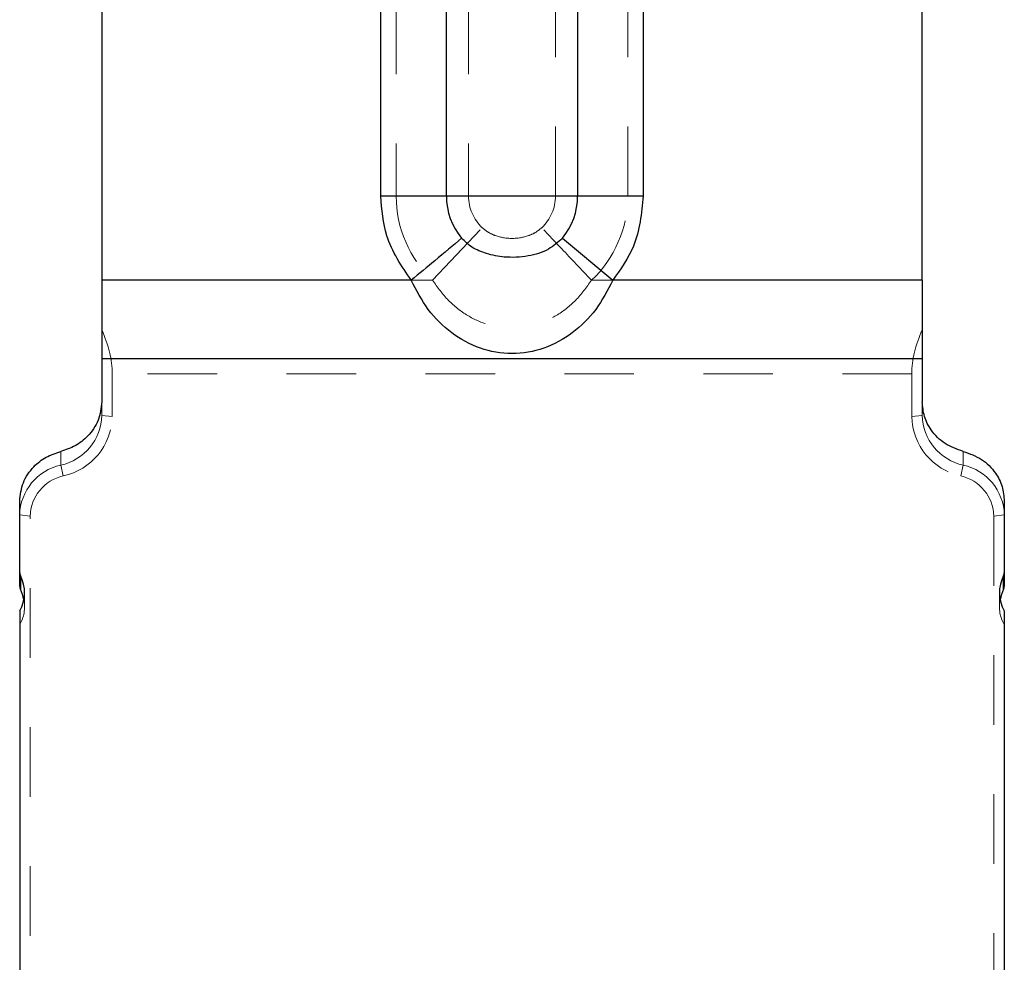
# Model space of a CAD drawing. Header units: inches. Extents: x 1687 to 2505, y -239 to -56.
# Tile 172 of 256: x 1837.15 to 1838.57, y -79.53 to -78.18. Entities that reach past the tile are written whole.
import ezdxf

# ---------------------------------------------------------------- set-up
doc = ezdxf.new("R2010")
doc.units = ezdxf.units.IN
doc.header["$LTSCALE"] = 0.5
doc.header["$MEASUREMENT"] = 0
doc.linetypes.add('HIDDEN', pattern=[0.225, 0.15, -0.075])
doc.layers.add('APP-M-S', color=30, linetype='Continuous')

msp = doc.modelspace()

# ---------------------------------------------------------------- linework, layer by layer
at = {"layer": 'APP-M-S', "linetype": 'Continuous', "lineweight": 25}
for p, q in [((1837.67254, -78.43182), (1837.67254, -74.35628)), ((1837.76703, -78.43182), (1837.76703, -74.35628)), ((1837.956, -74.35628), (1837.956, -78.43182)), ((1838.05049, -74.35628), (1838.05049, -78.43182)), ((1837.27096, -76.61486), (1837.27096, -78.72764)), ((1838.45206, -78.55304), (1838.45206, -76.95541)), ((1838.05049, -78.43182), (1837.67254, -78.43182)), ((1837.934, -78.49243), (1838.00649, -78.55304)), ((1837.71654, -78.55304), (1837.27096, -78.55304)), ((1838.45206, -78.55304), (1838.00649, -78.55304)), ((1838.45206, -78.55304), (1838.45206, -78.72764)), ((1838.45206, -78.66614), (1837.27096, -78.66614)), ((1837.15285, -78.99334), (1837.15285, -78.87092)), ((1838.57017, -78.87092), (1838.57017, -78.99334)), ((1837.15385, -78.97776), (1837.15385, -78.99756)), ((1838.56917, -78.99756), (1838.56917, -78.97776)), ((1837.15285, -79.02876), (1837.15285, -79.89418)), ((1838.57017, -79.02876), (1838.57017, -79.89418))]:
    msp.add_line(p, q, dxfattribs=at)
at = {"layer": 'APP-M-S', "linetype": 'HIDDEN', "lineweight": 18}
for p, q in [((1837.69485, -74.35628), (1837.69485, -78.43182)), ((1837.79902, -74.35628), (1837.79902, -78.43182)), ((1837.92401, -78.43182), (1837.92401, -74.35628)), ((1838.02817, -78.43182), (1838.02817, -74.35628)), ((1837.69485, -78.43182), (1838.02817, -78.43182)), ((1837.74713, -78.55304), (1837.81862, -78.47727)), ((1837.74713, -78.55304), (1837.27096, -78.55304)), ((1838.45206, -78.55304), (1837.97589, -78.55304)), ((1837.28596, -78.74918), (1837.28596, -78.68769)), ((1838.43706, -78.68769), (1837.28596, -78.68769)), ((1838.43706, -78.68769), (1838.43706, -78.74918)), ((1837.27096, -78.72764), (1837.27096, -78.74731)), ((1838.45206, -78.72764), (1838.45206, -78.74731)), ((1837.27096, -78.74731), (1837.28596, -78.74918)), ((1838.43706, -78.74918), (1838.45206, -78.74731)), ((1837.21191, -78.81896), (1837.21191, -78.79928)), ((1838.51112, -78.81896), (1838.51112, -78.79928)), ((1837.21191, -78.81896), (1837.21566, -78.83447)), ((1838.50737, -78.83447), (1838.51112, -78.81896)), ((1837.15285, -78.8906), (1837.16785, -78.89247)), ((1837.16785, -79.89605), (1837.16785, -78.89247)), ((1838.55517, -78.89247), (1838.57017, -78.8906)), ((1838.55517, -78.89247), (1838.55517, -79.89605)), ((1837.15985, -79.02288), (1837.15985, -79.00233)), ((1838.56317, -79.00233), (1838.56317, -79.02288))]:
    msp.add_line(p, q, dxfattribs=at)
for centre, radius, start, end in [((1837.86151, -78.43182), 0.16666, 180, 226.66255), ((1837.86151, -78.43182), 0.0625, 180, 226.66255), ((1837.86151, -78.43182), 0.0625, 313.33745, 0), ((1837.86151, -78.43182), 0.16666, 313.33745, 0), ((1837.19598, -78.74567), 0.075, 282.26192, 358.73997), ((1837.19669, -78.74722), 0.08929, 282.26192, 358.73997), ((1838.52633, -78.74722), 0.08929, 181.26003, 257.73808), ((1838.52705, -78.74567), 0.075, 181.26003, 257.73808), ((1837.22784, -78.89225), 0.075, 102.26192, 178.73997), ((1838.49519, -78.89225), 0.075, 1.26003, 77.73808), ((1837.22855, -78.8938), 0.06071, 102.26192, 178.73997), ((1838.49448, -78.8938), 0.06071, 1.26003, 77.73808)]:
    msp.add_arc(centre, radius, start, end, dxfattribs=at)
at = {"layer": 'APP-M-S', "linetype": 'Continuous', "lineweight": 25}
for centre, radius, start, end in [((1837.86151, -78.43182), 0.09449, 180, 219.89926), ((1837.86151, -78.43182), 0.09449, 320.10073, 0), ((1837.16179, -78.97365), 0.00893, 180.07006, 207.36946), ((1837.10642, -79.00234), 0.05342, 330.35585, 27.39776), ((1838.6166, -79.00234), 0.05342, 152.60224, 209.64415), ((1838.56124, -78.97365), 0.00893, 332.63054, 359.92994)]:
    msp.add_arc(centre, radius, start, end, dxfattribs=at)
at = {"layer": 'APP-M-S', "linetype": 'HIDDEN', "lineweight": 18}
for centre, major_axis, ratio, start_param, end_param in [((1836.20428, -78.55304), (1.08048, -0.15198), 0.3361346, 0.047244, 0.213974), ((1839.51875, -78.55304), (1.08048, 0.15198), 0.3361346, 2.9276187, 3.0943486), ((1837.09985, -79.01541), (0.05184, -0.03485), 0.8671244, 0.0399163, 0.7099248), ((1838.62317, -79.01541), (0.05184, 0.03485), 0.8671244, 2.4316678, 3.1016763)]:
    msp.add_ellipse(centre, major_axis=major_axis, ratio=ratio, start_param=start_param, end_param=end_param, dxfattribs=at)
at = {"layer": 'APP-M-S', "linetype": 'Continuous', "lineweight": 25}
for centre, major_axis, start_param, end_param in [((1837.16285, -78.99458), (0.00864, -0.00581), 3.6693789, 4.1204057), ((1837.09985, -79.01541), (0.05184, -0.03485), 0.7099248, 0.9788131), ((1838.62317, -79.01541), (0.05184, 0.03485), 2.1627796, 2.4316678), ((1838.56017, -78.99458), (0.00864, 0.00581), 5.3043723, 5.7553991)]:
    msp.add_ellipse(centre, major_axis=major_axis, ratio=0.8671244, start_param=start_param, end_param=end_param, dxfattribs=at)
for points, knots in [([(1837.71654, -78.55304), (1837.70256, -78.53239), (1837.67759, -78.49549), (1837.67408, -78.45129), (1837.67254, -78.43182)], [0, 0, 0, 0, 0.5594012, 1, 1, 1, 1]), ([(1838.05049, -78.43182), (1838.04797, -78.45662), (1838.04346, -78.50095), (1838.0178, -78.53711), (1838.00649, -78.55304)], [0, 0, 0, 0, 0.5594012, 1, 1, 1, 1]), ([(1837.78902, -78.49243), (1837.7765, -78.5029), (1837.75411, -78.52162), (1837.72803, -78.54343), (1837.71654, -78.55304)], [0, 0, 0, 0, 0.5594889, 1, 1, 1, 1]), ([(1837.934, -78.49243), (1837.92763, -78.49814), (1837.91346, -78.51083), (1837.88369, -78.51934), (1837.85303, -78.52094), (1837.82563, -78.51567), (1837.80411, -78.50686), (1837.79376, -78.49696), (1837.78902, -78.49243)], [0, 0, 0, 0, 0.159436, 0.3544578, 0.5689473, 0.7323373, 0.8775444, 1, 1, 1, 1]), ([(1838.00649, -78.55304), (1837.99903, -78.56748), (1837.98417, -78.59621), (1837.94989, -78.63017), (1837.90833, -78.6529), (1837.86152, -78.66092), (1837.81471, -78.6529), (1837.77314, -78.63017), (1837.73885, -78.59621), (1837.724, -78.56748), (1837.71654, -78.55304)], [0, 0, 0, 0, 0.1277238, 0.2541243, 0.3781551, 0.4999903, 0.6218239, 0.7458703, 0.8722729, 1, 1, 1, 1]), ([(1837.27096, -78.72764), (1837.26992, -78.73675), (1837.26785, -78.75497), (1837.25276, -78.77681), (1837.23356, -78.79216), (1837.21912, -78.79691), (1837.21191, -78.79928)], [0, 0, 0, 0, 0.279732, 0.5594638, 0.7797319, 1, 1, 1, 1]), ([(1838.51112, -78.79928), (1838.50199, -78.79606), (1838.48374, -78.78961), (1838.465, -78.77043), (1838.45399, -78.74912), (1838.45271, -78.7348), (1838.45206, -78.72764)], [0, 0, 0, 0, 0.279732, 0.5594638, 0.7797319, 1, 1, 1, 1]), ([(1837.15285, -78.87092), (1837.15389, -78.86181), (1837.15597, -78.84359), (1837.17105, -78.82175), (1837.19026, -78.8064), (1837.20469, -78.80165), (1837.21191, -78.79928)], [0, 0, 0, 0, 0.279732, 0.5594638, 0.7797319, 1, 1, 1, 1]), ([(1838.51112, -78.79928), (1838.52025, -78.8025), (1838.5385, -78.80895), (1838.55724, -78.82813), (1838.56825, -78.84944), (1838.56953, -78.86376), (1838.57017, -78.87092)], [0, 0, 0, 0, 0.279732, 0.5594638, 0.7797319, 1, 1, 1, 1])]:
    msp.add_open_spline(points, degree=3, knots=knots, dxfattribs=at)
at = {"layer": 'APP-M-S', "linetype": 'HIDDEN', "lineweight": 18}
for points, knots in [([(1837.81862, -78.47727), (1837.82141, -78.47956), (1837.82717, -78.4843), (1837.84142, -78.49072), (1837.86151, -78.49411), (1837.88152, -78.49072), (1837.89579, -78.48435), (1837.90156, -78.47961), (1837.90441, -78.47727)], [0, 0, 0, 0, 0.1159185, 0.2394925, 0.499983, 0.7604799, 0.8817026, 1, 1, 1, 1]), ([(1837.97589, -78.55304), (1837.96116, -78.53742), (1837.93483, -78.50952), (1837.91371, -78.48714), (1837.90441, -78.47727)], [0, 0, 0, 0, 0.559355, 1, 1, 1, 1]), ([(1837.74713, -78.55304), (1837.75436, -78.56304), (1837.76849, -78.58263), (1837.7967, -78.6046), (1837.82808, -78.61859), (1837.86151, -78.62333), (1837.89494, -78.61859), (1837.92632, -78.60461), (1837.95453, -78.58263), (1837.96867, -78.56304), (1837.97589, -78.55304)], [0, 0, 0, 0, 0.1325263, 0.2594742, 0.3813038, 0.4999967, 0.6186933, 0.7405209, 0.8674725, 1, 1, 1, 1])]:
    msp.add_open_spline(points, degree=3, knots=knots, dxfattribs=at)

doc.saveas('drawing.dxf')
